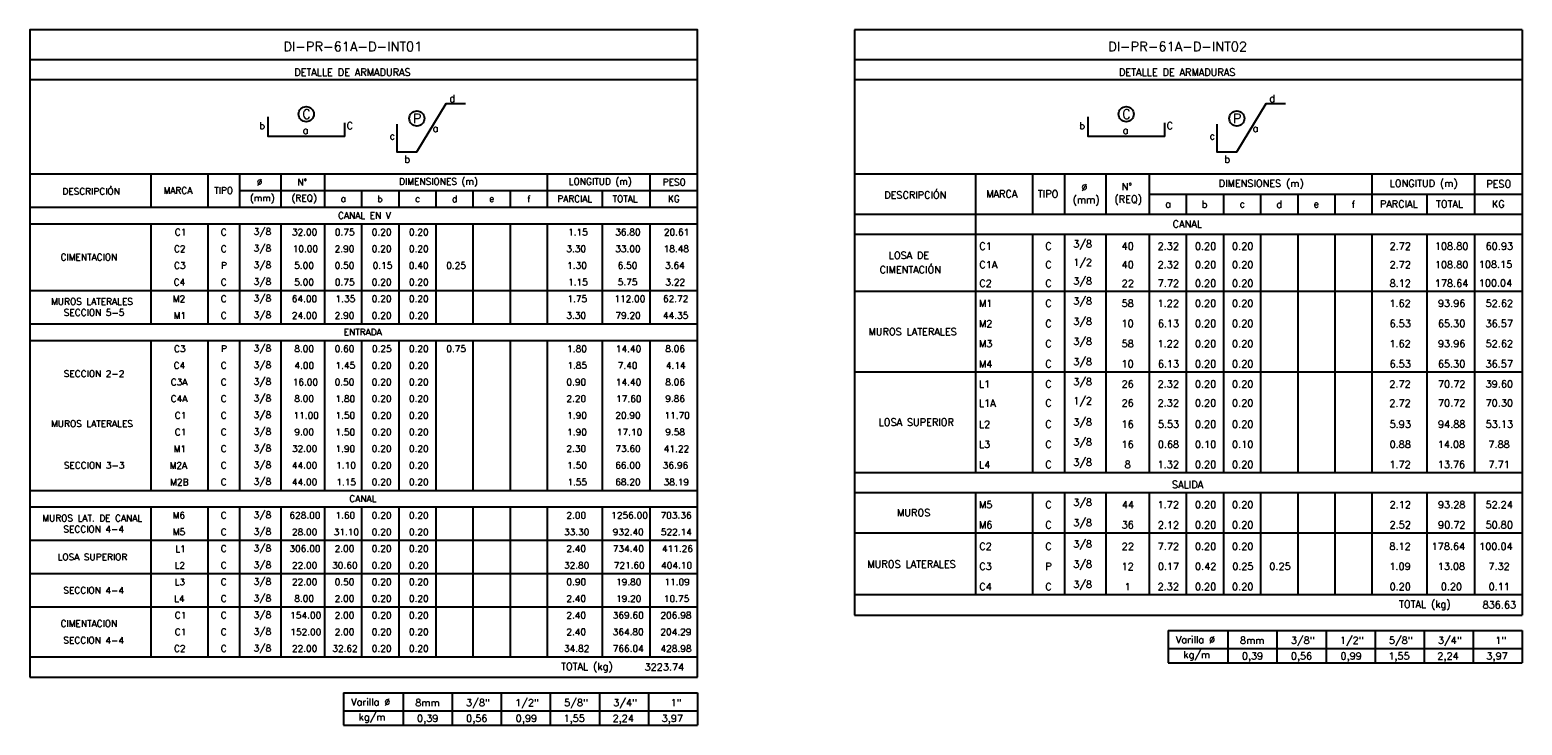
# Model space of a CAD drawing. Header units: metres. Extents: x -260 to 410, y 23 to 160.
# Tile 1 of 15: x -260 to -203, y 52 to 78. Entities that reach past the tile are written whole.
import ezdxf
from ezdxf.enums import TextEntityAlignment as Align

# ---------------------------------------------------------------- set-up
doc = ezdxf.new("R2010")
doc.units = ezdxf.units.M
for name, color, linetype in [('XREF-SE-CUADROS DE DESPIECE - HUAURA_PQT4$0$21', 3, 'Continuous'), ('XREF-SE-CUADROS DE DESPIECE - HUAURA_PQT4$0$21C', 3, 'Continuous'), ('XREF-SE-CUADROS DE DESPIECE - HUAURA_PQT4$0$23', 2, 'Continuous'), ('XREF-SE-CUADROS DE DESPIECE - HUAURA_PQT4$0$S-ANNO-TEXT', 7, 'Continuous'), ('XREF-SE-CUADROS DE DESPIECE - HUAURA_PQT4$0$S-LNWK-0006', 1, 'Continuous')]:
    doc.layers.add(name, color=color, linetype=linetype)
doc.styles.add('XREF-SE-CUADROS DE DESPIECE - HUAURA_PQT4$0$TEGEPSA 100', font='romans.shx')

# ---------------------------------------------------------------- blocks, each defined once
blk = doc.blocks.new('XREF-SE-CUADROS DE DESPIECE - HUAURA_PQT4')
at = {"color": 3}
for p, q in [((-223.826, 72.91), (-223.826, 71.379)), ((-221.66, 72.91), (-221.66, 71.379)), ((-220.447, 72.91), (-220.447, 71.379)), ((-218.877, 72.91), (-218.877, 71.379)), ((-217.227, 72.91), (-217.227, 71.379)), ((-208.761, 72.91), (-208.761, 71.379)), ((-204.865, 72.91), (-204.865, 71.379)), ((-217.227, 72.14), (-203.057, 72.14)), ((-215.816, 72.14), (-215.816, 71.379)), ((-214.405, 72.14), (-214.405, 71.379)), ((-212.994, 72.14), (-212.994, 71.379)), ((-211.583, 72.14), (-211.583, 71.379)), ((-210.172, 72.14), (-210.172, 71.379)), ((-206.674, 72.14), (-206.674, 71.379)), ((-228.416, 71.379), (-203.057, 71.379)), ((-223.826, 71.379), (-223.826, 61.551)), ((-228.416, 70.617), (-203.057, 70.617)), ((-221.66, 70.617), (-221.66, 61.551)), ((-220.447, 70.617), (-220.447, 61.551)), ((-218.877, 70.617), (-218.877, 61.551)), ((-217.227, 70.617), (-217.227, 61.551)), ((-215.816, 70.617), (-215.816, 61.551)), ((-214.405, 70.617), (-214.405, 61.551)), ((-212.994, 70.617), (-212.994, 61.551)), ((-211.583, 70.617), (-211.583, 61.551)), ((-210.172, 70.617), (-210.172, 61.551)), ((-208.761, 70.617), (-208.761, 61.551)), ((-206.674, 70.617), (-206.674, 64.61)), ((-204.865, 70.617), (-204.865, 61.551)), ((-228.416, 68.441), (-203.057, 68.441)), ((-228.416, 65.377), (-203.057, 65.377)), ((-206.674, 64.61), (-206.674, 61.551)), ((-228.416, 61.551), (-223.826, 61.551)), ((-223.826, 61.551), (-203.057, 61.551)), ((-228.416, 60.789), (-203.057, 60.789)), ((-223.826, 60.789), (-223.826, 56.911)), ((-221.66, 60.789), (-221.66, 56.911)), ((-220.447, 60.789), (-220.447, 56.911)), ((-218.877, 60.789), (-218.877, 56.911)), ((-217.227, 60.789), (-217.227, 56.911)), ((-215.816, 60.789), (-215.816, 56.911)), ((-214.405, 60.789), (-214.405, 56.911)), ((-212.994, 60.789), (-212.994, 56.911)), ((-211.583, 60.789), (-211.583, 56.911)), ((-210.172, 60.789), (-210.172, 56.911)), ((-208.761, 60.789), (-208.761, 56.911)), ((-206.674, 60.789), (-206.674, 56.911)), ((-204.865, 60.789), (-204.865, 56.911)), ((-228.416, 59.257), (-203.057, 59.257)), ((-228.416, 56.911), (-203.057, 56.911))]:
    blk.add_line(p, q, dxfattribs=at)
at = {"layer": 'XREF-SE-CUADROS DE DESPIECE - HUAURA_PQT4$0$21'}
for p, q in [((-255.157, 72.91), (-255.157, 71.643)), ((-252.99, 72.91), (-252.99, 71.643)), ((-251.778, 72.91), (-251.778, 71.643)), ((-250.208, 72.91), (-250.208, 71.643)), ((-248.558, 72.91), (-248.558, 71.643)), ((-240.091, 72.91), (-240.091, 71.643)), ((-236.196, 72.91), (-236.196, 71.643)), ((-251.778, 72.276), (-234.387, 72.276)), ((-247.147, 72.276), (-247.147, 71.643)), ((-245.736, 72.276), (-245.736, 71.643)), ((-244.325, 72.276), (-244.325, 71.643)), ((-242.914, 72.276), (-242.914, 71.643)), ((-241.502, 72.276), (-241.502, 71.643)), ((-238.005, 72.276), (-238.005, 71.643)), ((-259.747, 71.643), (-234.387, 71.643)), ((-259.747, 71.01), (-234.387, 71.01)), ((-255.157, 71.01), (-255.157, 67.21)), ((-252.99, 71.01), (-252.99, 67.21)), ((-251.778, 71.01), (-251.778, 67.21)), ((-250.208, 71.01), (-250.208, 67.21)), ((-248.558, 71.01), (-248.558, 67.21)), ((-247.147, 71.01), (-247.147, 67.21)), ((-245.736, 71.01), (-245.736, 67.21)), ((-244.325, 71.01), (-244.325, 67.21)), ((-242.914, 71.01), (-242.914, 67.21)), ((-241.502, 71.01), (-241.502, 67.21)), ((-240.091, 71.01), (-240.091, 67.21)), ((-238.005, 71.01), (-238.005, 67.21)), ((-236.196, 71.01), (-236.196, 67.21)), ((-259.747, 68.476), (-234.387, 68.476)), ((-259.747, 67.21), (-234.387, 67.21)), ((-259.747, 66.576), (-234.387, 66.576)), ((-255.157, 66.576), (-255.157, 60.876)), ((-252.99, 66.576), (-252.99, 60.876)), ((-251.778, 66.576), (-251.778, 60.876)), ((-250.208, 66.576), (-250.208, 60.876)), ((-248.558, 66.576), (-248.558, 60.876)), ((-247.147, 66.576), (-247.147, 60.876)), ((-245.736, 66.576), (-245.736, 60.876)), ((-244.325, 66.576), (-244.325, 60.876)), ((-242.914, 66.576), (-242.914, 60.876)), ((-241.502, 66.576), (-241.502, 60.876)), ((-240.091, 66.576), (-240.091, 60.876)), ((-238.005, 66.576), (-238.005, 60.876)), ((-236.196, 66.576), (-236.196, 60.876)), ((-259.747, 60.876), (-234.387, 60.876)), ((-259.747, 60.243), (-234.387, 60.243)), ((-255.157, 60.243), (-255.157, 54.543)), ((-252.99, 60.243), (-252.99, 54.543)), ((-251.778, 60.243), (-251.778, 54.543)), ((-250.208, 60.243), (-250.208, 54.543)), ((-248.558, 60.243), (-248.558, 54.543)), ((-247.147, 60.243), (-247.147, 54.543)), ((-245.736, 60.243), (-245.736, 54.543)), ((-244.325, 60.243), (-244.325, 54.543)), ((-242.914, 60.243), (-242.914, 54.543)), ((-241.502, 60.243), (-241.502, 54.543)), ((-240.091, 60.243), (-240.091, 54.543)), ((-238.005, 60.243), (-238.005, 54.543)), ((-236.196, 60.243), (-236.196, 54.543)), ((-259.747, 58.976), (-234.387, 58.976)), ((-259.747, 57.71), (-234.387, 57.71)), ((-259.747, 56.443), (-234.387, 56.443)), ((-214.233, 55.546), (-214.233, 54.318)), ((-212.37, 55.546), (-212.37, 54.318)), ((-210.507, 55.546), (-210.507, 54.318)), ((-208.645, 55.546), (-208.645, 54.318)), ((-206.782, 55.546), (-206.782, 54.318)), ((-204.919, 55.546), (-204.919, 54.318)), ((-259.747, 54.543), (-234.387, 54.543)), ((-216.498, 54.858), (-203.057, 54.858)), ((-245.563, 53.178), (-245.563, 51.95)), ((-243.701, 53.178), (-243.701, 51.95)), ((-241.838, 53.178), (-241.838, 51.95)), ((-239.975, 53.178), (-239.975, 51.95)), ((-238.113, 53.178), (-238.113, 51.95)), ((-236.25, 53.178), (-236.25, 51.95)), ((-247.829, 52.49), (-234.387, 52.49))]:
    blk.add_line(p, q, dxfattribs=at)
at = {"layer": 'XREF-SE-CUADROS DE DESPIECE - HUAURA_PQT4$0$21C'}
for centre in [(-249.247, 75.177), (-218.098, 75.177), (-245.044, 75.012), (-213.895, 75.012)]:
    blk.add_circle(centre, 0.288, dxfattribs=at)
at = {"layer": 'XREF-SE-CUADROS DE DESPIECE - HUAURA_PQT4$0$23'}
for p, q in [((-228.416, 78.38), (-228.416, 56.137)), ((-203.057, 78.38), (-203.057, 56.137)), ((-259.747, 72.91), (-234.387, 72.91)), ((-228.416, 72.91), (-203.057, 72.91)), ((-228.416, 56.137), (-203.057, 56.137)), ((-216.498, 55.546), (-216.498, 54.318)), ((-216.498, 55.546), (-203.057, 55.546)), ((-216.498, 55.546), (-216.498, 54.318)), ((-203.057, 55.546), (-203.057, 54.318)), ((-216.498, 54.318), (-203.057, 54.318)), ((-259.747, 53.769), (-234.387, 53.769)), ((-247.829, 53.178), (-247.829, 51.95)), ((-247.829, 53.178), (-234.387, 53.178)), ((-247.829, 53.178), (-247.829, 51.95)), ((-234.387, 53.178), (-234.387, 51.95)), ((-247.829, 51.95), (-234.387, 51.95))]:
    blk.add_line(p, q, dxfattribs=at)
for points in [[(-234.387, 53.769), (-234.387, 78.38), (-259.747, 78.38), (-259.747, 53.769)], [(-203.057, 78.38), (-228.416, 78.38)], [(-234.387, 77.244), (-259.747, 77.244)], [(-203.057, 77.244), (-228.416, 77.244)], [(-234.387, 76.474), (-259.747, 76.474)], [(-203.057, 76.474), (-228.416, 76.474)]]:
    blk.add_lwpolyline(points, dxfattribs=at)
at = {"layer": 'XREF-SE-CUADROS DE DESPIECE - HUAURA_PQT4$0$S-LNWK-0006', "flags": 128}
for points in [[(-243.196, 75.568), (-243.949, 75.568), (-245.054, 73.731), (-245.791, 73.731), (-245.791, 74.798)], [(-212.047, 75.568), (-212.8, 75.568), (-213.905, 73.731), (-214.642, 73.731), (-214.642, 74.798)]]:
    blk.add_lwpolyline(points, dxfattribs=at)
at = {"layer": 'XREF-SE-CUADROS DE DESPIECE - HUAURA_PQT4$0$S-LNWK-0006'}
for points in [[(-247.789, 74.848), (-247.789, 74.338, -0.414214), (-247.803, 74.325), (-250.699, 74.325), (-250.699, 75.076)], [(-216.64, 74.848), (-216.64, 74.338, -0.414214), (-216.654, 74.325), (-219.549, 74.325), (-219.549, 75.076)]]:
    blk.add_lwpolyline(points, format="xyb", dxfattribs=at)
at = {"style": 'XREF-SE-CUADROS DE DESPIECE - HUAURA_PQT4$0$TEGEPSA 100'}
for s, height, p in [('Ø', 0.25, (-251.127, 72.468)), ('N°', 0.25, (-249.582, 72.468)), ('DIMENSIONES (m)', 0.25, (-245.72, 72.494)), ('LONGITUD (m)', 0.25, (-239.274, 72.494)), ('PESO', 0.25, (-235.709, 72.468)), ('N°', 0.27, (-218.269, 72.282)), ('DIMENSIONES (m)', 0.27, (-214.583, 72.413)), ('LONGITUD (m)', 0.27, (-208.09, 72.413)), ('PESO', 0.27, (-204.421, 72.391)), ('DESCRIPCIÓN', 0.25, (-258.512, 72.116)), ('MARCA', 0.25, (-254.668, 72.151)), ('TIPO', 0.25, (-252.745, 72.151)), ('(mm)', 0.25, (-251.387, 71.863)), ('(REQ)', 0.25, (-249.807, 71.861)), ('a', 0.25, (-247.938, 71.837)), ('b', 0.25, (-246.548, 71.83)), ('c', 0.25, (-245.111, 71.837)), ('d', 0.25, (-243.713, 71.83)), ('e', 0.25, (-242.298, 71.837)), ('f', 0.25, (-240.853, 71.826)), ('PARCIAL', 0.25, (-239.711, 71.835)), ('TOTAL', 0.25, (-237.611, 71.835)), ('KG', 0.25, (-235.508, 71.835)), ('DESCRIPCIÓN', 0.27, (-227.291, 71.971)), ('MARCA', 0.27, (-223.414, 72.01)), ('TIPO', 0.27, (-221.453, 72.01)), ('(mm)', 0.27, (-220.131, 71.785)), ('Ø', 0.27, (-219.803, 72.259)), ('(REQ)', 0.27, (-218.544, 71.808)), ('a', 0.27, (-216.618, 71.626)), ('b', 0.27, (-215.229, 71.617)), ('c', 0.27, (-213.792, 71.626)), ('d', 0.27, (-212.394, 71.617)), ('e', 0.27, (-210.983, 71.626)), ('f', 0.27, (-209.537, 71.615)), ('PARCIAL', 0.27, (-208.461, 71.625)), ('TOTAL', 0.27, (-206.33, 71.625)), ('KG', 0.27, (-204.208, 71.625)), ('C1', 0.25, (-254.24, 70.567)), ('C', 0.25, (-252.493, 70.568)), ('3/8', 0.25, (-251.243, 70.587)), ('32.00', 0.25, (-249.792, 70.568)), ('0.75', 0.25, (-248.16, 70.568)), ('0.20', 0.25, (-246.757, 70.568)), ('0.20', 0.25, (-245.346, 70.568)), ('1.15', 0.25, (-239.301, 70.567)), ('36.80', 0.25, (-237.51, 70.568)), ('20.61', 0.25, (-235.661, 70.567)), ('C1', 0.27, (-223.677, 70.023)), ('C', 0.27, (-221.171, 70.023)), (' 3/8', 0.27, (-220.297, 70.11)), ('40', 0.27, (-218.27, 70.023)), ('2.32', 0.27, (-216.905, 70.023)), ('0.20', 0.27, (-215.488, 70.023)), ('0.20', 0.27, (-214.077, 70.023)), ('2.72', 0.27, (-208.094, 70.023)), ('108.80', 0.27, (-206.372, 70.023)), ('60.93', 0.27, (-204.444, 70.023)), ('CIMENTACION', 0.25, (-258.579, 69.618)), ('C2', 0.25, (-254.273, 69.935)), ('C', 0.25, (-252.493, 69.935)), ('3/8', 0.25, (-251.243, 69.953)), ('10.00', 0.25, (-249.761, 69.934)), ('2.90', 0.25, (-248.168, 69.935)), ('0.20', 0.25, (-246.757, 69.935)), ('0.20', 0.25, (-245.346, 69.935)), ('3.30', 0.25, (-239.365, 69.935)), ('33.00', 0.25, (-237.51, 69.935)), ('18.48', 0.25, (-235.672, 69.934)), ('LOSA DE', 0.27, (-227.12, 69.678)), ('C3', 0.25, (-254.271, 69.301)), ('P', 0.25, (-252.486, 69.301)), ('3/8', 0.25, (-251.243, 69.32)), ('5.00', 0.25, (-249.704, 69.301)), ('0.50', 0.25, (-248.168, 69.301)), ('0.15', 0.25, (-246.724, 69.301)), ('0.40', 0.25, (-245.349, 69.301)), ('0.25', 0.25, (-243.93, 69.301)), ('1.30', 0.25, (-239.334, 69.301)), ('6.50', 0.25, (-237.418, 69.301)), ('3.64', 0.25, (-235.617, 69.301)), ('CIMENTACIÓN', 0.27, (-227.462, 69.133)), ('C1A', 0.27, (-223.677, 69.319)), ('C', 0.27, (-221.171, 69.319)), (' 1/2', 0.27, (-220.297, 69.406)), ('40', 0.27, (-218.27, 69.32)), ('2.32', 0.27, (-216.905, 69.32)), ('0.20', 0.27, (-215.488, 69.32)), ('0.20', 0.27, (-214.077, 69.32)), ('2.72', 0.27, (-208.094, 69.32)), ('108.80', 0.27, (-206.372, 69.32)), ('108.15', 0.27, (-204.706, 69.33)), ('C4', 0.25, (-254.285, 68.668)), ('C', 0.25, (-252.493, 68.668)), ('3/8', 0.25, (-251.243, 68.687)), ('5.00', 0.25, (-249.704, 68.668)), ('0.75', 0.25, (-248.16, 68.668)), ('0.20', 0.25, (-246.757, 68.668)), ('0.20', 0.25, (-245.346, 68.668)), ('1.15', 0.25, (-239.301, 68.667)), ('5.75', 0.25, (-237.414, 68.67)), ('3.22', 0.25, (-235.604, 68.668)), ('C2', 0.27, (-223.677, 68.613)), ('C', 0.27, (-221.171, 68.613)), (' 3/8', 0.27, (-220.297, 68.701)), ('22', 0.27, (-218.268, 68.61)), ('7.72', 0.27, (-216.9, 68.614)), ('0.20', 0.27, (-215.488, 68.614)), ('0.20', 0.27, (-214.077, 68.614)), ('8.12', 0.27, (-208.095, 68.614)), ('178.64', 0.27, (-206.374, 68.614)), ('100.04', 0.27, (-204.706, 68.625)), ('MUROS LATERALES', 0.25, (-258.94, 67.929)), ('M2', 0.25, (-254.317, 68.033)), ('C', 0.25, (-252.493, 68.035)), ('3/8', 0.25, (-251.243, 68.053)), ('64.00', 0.25, (-249.796, 68.035)), ('1.35', 0.25, (-248.134, 68.034)), ('0.20', 0.25, (-246.757, 68.035)), ('0.20', 0.25, (-245.346, 68.035)), ('1.75', 0.25, (-239.326, 68.034)), ('112.00', 0.25, (-237.542, 68.034)), ('62.72', 0.25, (-235.694, 68.035)), ('M1', 0.27, (-223.693, 67.845)), ('C', 0.27, (-221.171, 67.847)), (' 3/8', 0.27, (-220.297, 67.935)), ('58', 0.27, (-218.27, 67.848)), ('1.22', 0.27, (-216.905, 67.846)), ('0.20', 0.27, (-215.488, 67.848)), ('0.20', 0.27, (-214.077, 67.848)), ('1.62', 0.27, (-208.1, 67.848)), ('93.96', 0.27, (-206.255, 67.848)), ('52.62', 0.27, (-204.445, 67.848)), ('SECCION 5-5', 0.25, (-258.457, 67.508)), ('M1', 0.25, (-254.284, 67.399)), ('C', 0.25, (-252.493, 67.401)), ('3/8', 0.25, (-251.243, 67.42)), ('24.00', 0.25, (-249.793, 67.401)), ('2.90', 0.25, (-248.168, 67.401)), ('0.20', 0.25, (-246.757, 67.401)), ('0.20', 0.25, (-245.346, 67.401)), ('3.30', 0.25, (-239.365, 67.401)), ('79.20', 0.25, (-237.503, 67.401)), ('44.35', 0.25, (-235.696, 67.401)), ('MUROS LATERALES', 0.27, (-227.888, 66.774)), ('M2', 0.27, (-223.693, 67.079)), ('C', 0.27, (-221.171, 67.081)), (' 3/8', 0.27, (-220.297, 67.168)), ('10', 0.27, (-218.279, 67.082)), ('6.13', 0.27, (-216.897, 67.082)), ('0.20', 0.27, (-215.488, 67.082)), ('0.20', 0.27, (-214.077, 67.082)), ('6.53', 0.27, (-208.093, 67.082)), ('65.30', 0.27, (-206.258, 67.082)), ('36.57', 0.27, (-204.447, 67.082)), ('C3', 0.25, (-254.271, 66.135)), ('P', 0.25, (-252.486, 66.135)), ('3/8', 0.25, (-251.243, 66.153)), ('8.00', 0.25, (-249.7, 66.135)), ('0.60', 0.25, (-248.168, 66.135)), ('0.25', 0.25, (-246.752, 66.135)), ('0.20', 0.25, (-245.346, 66.135)), ('0.75', 0.25, (-243.927, 66.135)), ('1.80', 0.25, (-239.334, 66.134)), ('14.40', 0.25, (-237.484, 66.134)), ('8.06', 0.25, (-235.609, 66.135)), ('M3', 0.27, (-223.693, 66.316)), ('C', 0.27, (-221.171, 66.315)), (' 3/8', 0.27, (-220.297, 66.402)), ('58', 0.27, (-218.27, 66.316)), ('1.22', 0.27, (-216.905, 66.313)), ('0.20', 0.27, (-215.488, 66.316)), ('0.20', 0.27, (-214.077, 66.316)), ('1.62', 0.27, (-208.1, 66.316)), ('93.96', 0.27, (-206.255, 66.316)), ('52.62', 0.27, (-204.445, 66.316)), ('3/8', 0.25, (-251.243, 65.52)), ('M4', 0.27, (-223.693, 65.547)), ('C', 0.27, (-221.171, 65.549)), (' 3/8', 0.27, (-220.297, 65.636)), ('10', 0.27, (-218.279, 65.549)), ('6.13', 0.27, (-216.897, 65.549)), ('0.20', 0.27, (-215.488, 65.549)), ('0.20', 0.27, (-214.077, 65.549)), ('6.53', 0.27, (-208.093, 65.549)), ('65.30', 0.27, (-206.258, 65.549)), ('36.57', 0.27, (-204.447, 65.549)), ('SECCION 2-2', 0.25, (-258.458, 65.185)), ('C4', 0.25, (-254.285, 65.501)), ('C', 0.25, (-252.493, 65.501)), ('4.00', 0.25, (-249.697, 65.501)), ('1.45', 0.25, (-248.137, 65.501)), ('0.20', 0.25, (-246.757, 65.501)), ('0.20', 0.25, (-245.346, 65.501)), ('1.85', 0.25, (-239.329, 65.501)), ('7.40', 0.25, (-237.414, 65.501)), ('4.14', 0.25, (-235.586, 65.5)), ('C3A', 0.25, (-254.393, 64.868)), ('C', 0.25, (-252.493, 64.868)), ('3/8', 0.25, (-251.243, 64.887)), ('16.00', 0.25, (-249.761, 64.867)), ('0.50', 0.25, (-248.168, 64.868)), ('0.20', 0.25, (-246.757, 64.868)), ('0.20', 0.25, (-245.346, 64.868)), ('0.90', 0.25, (-239.363, 64.868)), ('14.40', 0.25, (-237.484, 64.867)), ('8.06', 0.25, (-235.609, 64.868)), ('L1', 0.27, (-223.693, 64.779)), ('C', 0.27, (-221.171, 64.783)), (' 3/8', 0.27, (-220.297, 64.87)), ('26', 0.27, (-218.272, 64.783)), ('2.32', 0.27, (-216.905, 64.783)), ('0.20', 0.27, (-215.488, 64.783)), ('0.20', 0.27, (-214.077, 64.783)), ('2.72', 0.27, (-208.1, 64.781)), ('70.72', 0.27, (-206.254, 64.783)), ('39.60', 0.27, (-204.445, 64.783)), ('C4A', 0.25, (-254.396, 64.235)), ('C', 0.25, (-252.493, 64.235)), ('3/8', 0.25, (-251.243, 64.253)), ('8.00', 0.25, (-249.7, 64.235)), ('1.80', 0.25, (-248.139, 64.234)), ('0.20', 0.25, (-246.757, 64.235)), ('0.20', 0.25, (-245.346, 64.235)), ('2.20', 0.25, (-239.364, 64.235)), ('17.60', 0.25, (-237.476, 64.234)), ('9.86', 0.25, (-235.609, 64.235)), ('L1A', 0.27, (-223.693, 64.054)), ('C', 0.27, (-221.171, 64.057)), (' 1/2', 0.27, (-220.297, 64.144)), ('26', 0.27, (-218.272, 64.058)), ('2.32', 0.27, (-216.905, 64.058)), ('0.20', 0.27, (-215.488, 64.058)), ('0.20', 0.27, (-214.077, 64.058)), ('2.72', 0.27, (-208.1, 64.056)), ('70.72', 0.27, (-206.254, 64.058)), ('70.30', 0.27, (-204.445, 64.058)), ('MUROS LATERALES', 0.25, (-258.94, 63.285)), ('C1', 0.25, (-254.24, 63.601)), ('C', 0.25, (-252.493, 63.601)), ('3/8', 0.25, (-251.243, 63.62)), ('11.00', 0.25, (-249.733, 63.601)), ('1.50', 0.25, (-248.139, 63.601)), ('0.20', 0.25, (-246.757, 63.601)), ('0.20', 0.25, (-245.346, 63.601)), ('1.90', 0.25, (-239.334, 63.601)), ('20.90', 0.25, (-237.508, 63.601)), ('11.70', 0.25, (-235.639, 63.601)), ('LOSA SUPERIOR', 0.27, (-227.503, 63.332)), ('L2', 0.27, (-223.693, 63.252)), ('C', 0.27, (-221.171, 63.256)), (' 3/8', 0.27, (-220.297, 63.343)), ('16', 0.27, (-218.278, 63.256)), ('5.53', 0.27, (-216.897, 63.256)), ('0.20', 0.27, (-215.488, 63.256)), ('0.20', 0.27, (-214.077, 63.256)), ('5.93', 0.27, (-208.092, 63.256)), ('94.88', 0.27, (-206.254, 63.256)), ('53.13', 0.27, (-204.443, 63.256)), ('C1', 0.25, (-254.24, 62.967)), ('C', 0.25, (-252.493, 62.968)), ('3/8', 0.25, (-251.243, 62.987)), ('9.00', 0.25, (-249.699, 62.968)), ('1.50', 0.25, (-248.139, 62.967)), ('0.20', 0.25, (-246.757, 62.968)), ('0.20', 0.25, (-245.346, 62.968)), ('1.90', 0.25, (-239.334, 62.967)), ('17.10', 0.25, (-237.447, 62.967)), ('9.58', 0.25, (-235.607, 62.968)), ('M1', 0.25, (-254.284, 62.332)), ('C', 0.25, (-252.493, 62.335)), ('3/8', 0.25, (-251.243, 62.353)), ('32.00', 0.25, (-249.792, 62.335)), ('1.90', 0.25, (-248.139, 62.334)), ('0.20', 0.25, (-246.757, 62.335)), ('0.20', 0.25, (-245.346, 62.335)), ('2.30', 0.25, (-239.364, 62.335)), ('73.60', 0.25, (-237.503, 62.335)), ('41.22', 0.25, (-235.665, 62.333)), ('L3', 0.27, (-223.693, 62.49)), ('C', 0.27, (-221.171, 62.489)), (' 3/8', 0.27, (-220.297, 62.577)), ('16', 0.27, (-218.278, 62.49)), ('0.68', 0.27, (-216.898, 62.49)), ('0.10', 0.27, (-215.488, 62.49)), ('0.10', 0.27, (-214.077, 62.49)), ('0.88', 0.27, (-208.093, 62.49)), ('14.08', 0.27, (-206.264, 62.49)), ('7.88', 0.27, (-204.34, 62.49)), ('SECCION 3-3', 0.25, (-258.456, 61.701)), ('M2A', 0.25, (-254.437, 61.699)), ('C', 0.25, (-252.493, 61.701)), ('3/8', 0.25, (-251.243, 61.72)), ('44.00', 0.25, (-249.792, 61.701)), ('1.10', 0.25, (-248.111, 61.701)), ('0.20', 0.25, (-246.757, 61.701)), ('0.20', 0.25, (-245.346, 61.701)), ('1.50', 0.25, (-239.334, 61.701)), ('66.00', 0.25, (-237.51, 61.701)), ('36.96', 0.25, (-235.702, 61.701)), ('L4', 0.27, (-223.693, 61.721)), ('C', 0.27, (-221.171, 61.723)), (' 3/8', 0.27, (-220.297, 61.811)), ('8', 0.27, (-218.16, 61.724)), ('1.32', 0.27, (-216.905, 61.724)), ('0.20', 0.27, (-215.488, 61.724)), ('0.20', 0.27, (-214.077, 61.724)), ('1.72', 0.27, (-208.1, 61.722)), ('13.76', 0.27, (-206.264, 61.724)), ('7.71', 0.27, (-204.337, 61.722)), ('M2B', 0.25, (-254.417, 61.066)), ('C', 0.25, (-252.493, 61.068)), ('3/8', 0.25, (-251.243, 61.087)), ('44.00', 0.25, (-249.792, 61.068)), ('1.15', 0.25, (-248.106, 61.067)), ('0.20', 0.25, (-246.757, 61.068)), ('0.20', 0.25, (-245.346, 61.068)), ('1.55', 0.25, (-239.329, 61.067)), ('68.20', 0.25, (-237.51, 61.068)), ('38.19', 0.25, (-235.672, 61.067)), ('MUROS', 0.27, (-226.803, 59.889)), ('M5', 0.27, (-223.693, 60.196)), ('C', 0.27, (-221.171, 60.195)), (' 3/8', 0.27, (-220.297, 60.283)), ('44', 0.27, (-218.267, 60.193)), ('1.72', 0.27, (-216.905, 60.194)), ('0.20', 0.27, (-215.488, 60.196)), ('0.20', 0.27, (-214.077, 60.196)), ('2.12', 0.27, (-208.094, 60.194)), ('93.28', 0.27, (-206.254, 60.196)), ('52.24', 0.27, (-204.45, 60.196)), ('MUROS LAT. DE CANAL', 0.25, (-259.274, 59.695)), ('SECCION 4-4', 0.25, (-258.473, 59.274)), ('M6', 0.25, (-254.323, 59.801)), ('C', 0.25, (-252.493, 59.801)), ('3/8', 0.25, (-251.243, 59.82)), ('628.00', 0.25, (-249.885, 59.801)), ('1.60', 0.25, (-248.139, 59.801)), ('0.20', 0.25, (-246.757, 59.801)), ('0.20', 0.25, (-245.346, 59.801)), ('2.00', 0.25, (-239.364, 59.801)), ('1256.00', 0.25, (-237.662, 59.801)), ('703.36', 0.25, (-235.787, 59.801)), ('M6', 0.27, (-223.693, 59.43)), ('C', 0.27, (-221.171, 59.429)), (' 3/8', 0.27, (-220.297, 59.516)), ('36', 0.27, (-218.27, 59.43)), ('2.12', 0.27, (-216.899, 59.428)), ('0.20', 0.27, (-215.488, 59.43)), ('0.20', 0.27, (-214.077, 59.43)), ('2.52', 0.27, (-208.094, 59.43)), ('90.72', 0.27, (-206.251, 59.43)), ('50.80', 0.27, (-204.449, 59.43)), ('M5', 0.25, (-254.317, 59.17)), ('C', 0.25, (-252.493, 59.168)), ('3/8', 0.25, (-251.243, 59.187)), ('28.00', 0.25, (-249.791, 59.168)), ('31.10', 0.25, (-248.205, 59.167)), ('0.20', 0.25, (-246.757, 59.168)), ('0.20', 0.25, (-245.346, 59.168)), ('33.30', 0.25, (-239.457, 59.168)), ('932.40', 0.25, (-237.603, 59.168)), ('522.14', 0.25, (-235.776, 59.167)), (' 3/8', 0.27, (-220.297, 58.703)), ('LOSA SUPERIOR', 0.25, (-258.692, 58.218)), ('L1', 0.25, (-254.217, 58.532)), ('C', 0.25, (-252.493, 58.535)), ('3/8', 0.25, (-251.243, 58.553)), ('306.00', 0.25, (-249.884, 58.535)), ('2.00', 0.25, (-248.168, 58.535)), ('0.20', 0.25, (-246.757, 58.535)), ('0.20', 0.25, (-245.346, 58.535)), ('2.40', 0.25, (-239.366, 58.535)), ('734.40', 0.25, (-237.6, 58.535)), ('411.26', 0.25, (-235.734, 58.534)), ('C2', 0.27, (-223.677, 58.615)), ('C', 0.27, (-221.171, 58.615)), ('22', 0.27, (-218.268, 58.612)), ('7.72', 0.27, (-216.902, 58.616)), ('0.20', 0.27, (-215.488, 58.616)), ('0.20', 0.27, (-214.077, 58.616)), ('8.12', 0.27, (-208.098, 58.616)), ('178.64', 0.27, (-206.495, 58.616)), ('100.04', 0.27, (-204.69, 58.616)), ('L2', 0.25, (-254.25, 57.899)), ('C', 0.25, (-252.493, 57.901)), ('3/8', 0.25, (-251.243, 57.92)), ('22.00', 0.25, (-249.791, 57.901)), ('30.60', 0.25, (-248.262, 57.901)), ('0.20', 0.25, (-246.757, 57.901)), ('0.20', 0.25, (-245.346, 57.901)), ('32.80', 0.25, (-239.457, 57.901)), ('721.60', 0.25, (-237.566, 57.901)), ('404.10', 0.25, (-235.765, 57.901)), ('MUROS LATERALES', 0.27, (-227.93, 57.935)), ('C3', 0.27, (-223.677, 57.85)), ('P', 0.27, (-221.172, 57.847)), (' 3/8', 0.27, (-220.297, 57.936)), ('12', 0.27, (-218.274, 57.846)), ('0.17', 0.27, (-216.897, 57.85)), ('0.42', 0.27, (-215.483, 57.85)), ('0.25', 0.27, (-214.072, 57.85)), ('0.25', 0.27, (-212.661, 57.85)), ('1.09', 0.27, (-208.102, 57.85)), ('13.08', 0.27, (-206.264, 57.85)), ('7.32', 0.27, (-204.337, 57.85)), ('L3', 0.25, (-254.249, 57.268)), ('C', 0.25, (-252.493, 57.268)), ('3/8', 0.25, (-251.243, 57.287)), ('22.00', 0.25, (-249.791, 57.268)), ('0.50', 0.25, (-248.168, 57.268)), ('0.20', 0.25, (-246.757, 57.268)), ('0.20', 0.25, (-245.346, 57.268)), ('0.90', 0.25, (-239.363, 57.268)), ('19.80', 0.25, (-237.478, 57.267)), ('11.09', 0.25, (-235.641, 57.267)), ('C4', 0.27, (-223.677, 57.083)), ('C', 0.27, (-221.171, 57.083)), (' 3/8', 0.27, (-220.297, 57.17)), ('1', 0.27, (-218.159, 57.081)), ('2.32', 0.27, (-216.905, 57.084)), ('0.20', 0.27, (-215.488, 57.084)), ('0.20', 0.27, (-214.077, 57.084)), ('0.20', 0.27, (-208.094, 57.084)), ('0.20', 0.27, (-206.147, 57.084)), ('0.11', 0.27, (-204.333, 57.084)), ('SECCION 4-4', 0.25, (-258.473, 56.951)), ('L4', 0.25, (-254.263, 56.635)), ('C', 0.25, (-252.493, 56.635)), ('3/8', 0.25, (-251.243, 56.653)), ('8.00', 0.25, (-249.7, 56.635)), ('2.00', 0.25, (-248.168, 56.635)), ('0.20', 0.25, (-246.757, 56.635)), ('0.20', 0.25, (-245.346, 56.635)), ('2.40', 0.25, (-239.366, 56.635)), ('19.20', 0.25, (-237.478, 56.634)), ('10.75', 0.25, (-235.662, 56.634)), ('C1', 0.25, (-254.24, 56.001)), ('C', 0.25, (-252.493, 56.001)), ('3/8', 0.25, (-251.243, 56.02)), ('154.00', 0.25, (-249.856, 56.001)), ('2.00', 0.25, (-248.168, 56.001)), ('0.20', 0.25, (-246.757, 56.001)), ('0.20', 0.25, (-245.346, 56.001)), ('2.40', 0.25, (-239.366, 56.001)), ('369.60', 0.25, (-237.602, 56.001)), ('206.98', 0.25, (-235.79, 56.001)), ('CIMENTACION', 0.25, (-258.579, 55.685)), ('C1', 0.25, (-254.24, 55.367)), ('C', 0.25, (-252.493, 55.368)), ('3/8', 0.25, (-251.243, 55.387)), ('152.00', 0.25, (-249.853, 55.367)), ('2.00', 0.25, (-248.168, 55.368)), ('0.20', 0.25, (-246.757, 55.368)), ('0.20', 0.25, (-245.346, 55.368)), ('2.40', 0.25, (-239.366, 55.368)), ('364.80', 0.25, (-237.604, 55.368)), ('204.29', 0.25, (-235.793, 55.368)), ('SECCION 4-4', 0.25, (-258.473, 55.051)), ('3/8', 0.25, (-251.243, 54.753)), ('C2', 0.25, (-254.273, 54.735)), ('C', 0.25, (-252.493, 54.735)), ('22.00', 0.25, (-249.791, 54.735)), ('32.62', 0.25, (-248.257, 54.735)), ('0.20', 0.25, (-246.757, 54.735)), ('0.20', 0.25, (-245.346, 54.735)), ('34.82', 0.25, (-239.455, 54.735)), ('766.04', 0.25, (-237.603, 54.735)), ('428.98', 0.25, (-235.789, 54.735))]:
    blk.add_text(s, height=height, dxfattribs=at).set_placement(p)
at = {"layer": 'XREF-SE-CUADROS DE DESPIECE - HUAURA_PQT4$0$23', "style": 'XREF-SE-CUADROS DE DESPIECE - HUAURA_PQT4$0$TEGEPSA 100'}
for s, height, p in [('CANAL EN V', 0.25, (-248.038, 71.201)), ('CANAL', 0.27, (-216.331, 70.863)), ('ENTRADA', 0.25, (-247.829, 66.768)), ('SALIDA', 0.27, (-216.358, 60.962)), ('CANAL', 0.25, (-247.613, 60.435)), ('TOTAL (kg)', 0.27, (-207.735, 56.414)), ('836.63', 0.27, (-204.561, 56.389)), ('TOTAL (kg)', 0.27, (-239.566, 54.046)), ('3223.74 ', 0.27, (-236.395, 54.022))]:
    blk.add_text(s, height=height, dxfattribs=at).set_placement(p)
at = {"layer": 'XREF-SE-CUADROS DE DESPIECE - HUAURA_PQT4$0$S-ANNO-TEXT', "color": 4, "style": 'XREF-SE-CUADROS DE DESPIECE - HUAURA_PQT4$0$TEGEPSA 100'}
for s, p in [('DI-PR-61A-D-INT01', (-250.116, 77.564)), ('DI-PR-61A-D-INT02', (-218.785, 77.564))]:
    blk.add_text(s, height=0.36233, dxfattribs=at).set_placement(p)
at = {"layer": 'XREF-SE-CUADROS DE DESPIECE - HUAURA_PQT4$0$S-ANNO-TEXT', "style": 'XREF-SE-CUADROS DE DESPIECE - HUAURA_PQT4$0$TEGEPSA 100'}
for s, height, p in [('DETALLE DE ARMADURAS', 0.27006, (-249.705, 76.635)), ('DETALLE DE ARMADURAS', 0.27006, (-218.374, 76.635)), ('Varilla %%C', 0.27, (-216.213, 55.062)), ('8mm', 0.27, (-213.773, 55.037)), ('3/8"', 0.27, (-211.845, 55.037)), ('1/2"', 0.27, (-209.982, 55.037)), ('5/8"', 0.27, (-208.12, 55.037)), ('3/4"', 0.27, (-206.257, 55.037)), ('1"', 0.27, (-204.078, 55.037)), ('kg/m', 0.27, (-215.927, 54.492)), ('0,39', 0.27, (-213.706, 54.447)), ('0,56', 0.27, (-211.844, 54.447)), ('0,99', 0.27, (-209.959, 54.447)), ('1,55', 0.27, (-208.141, 54.447)), ('2,24', 0.27, (-206.278, 54.447)), ('3,97', 0.27, (-204.416, 54.447)), ('Varilla %%C', 0.27, (-247.544, 52.695)), ('8mm', 0.27, (-245.104, 52.669)), ('3/8"', 0.27, (-243.176, 52.669)), ('1/2"', 0.27, (-241.313, 52.669)), ('5/8"', 0.27, (-239.45, 52.669)), ('3/4"', 0.27, (-237.588, 52.669)), ('1"', 0.27, (-235.409, 52.669)), ('kg/m', 0.27, (-247.257, 52.124)), ('0,39', 0.27, (-245.037, 52.079)), ('0,56', 0.27, (-243.174, 52.079)), ('0,99', 0.27, (-241.289, 52.079)), ('1,55', 0.27, (-239.472, 52.079)), ('2,24', 0.27, (-237.609, 52.079)), ('3,97', 0.27, (-235.746, 52.079))]:
    blk.add_text(s, height=height, dxfattribs=at).set_placement(p)
for s, p in [('d', (-243.588, 75.636)), ('d', (-212.439, 75.636)), ('b', (-250.814, 74.604)), ('C', (-247.468, 74.604)), ('b', (-219.665, 74.604)), ('C', (-216.319, 74.604)), ('c', (-245.873, 74.214)), ('c', (-214.724, 74.214)), ('b', (-245.298, 73.329)), ('b', (-214.148, 73.329))]:
    blk.add_text(s, height=0.27, dxfattribs=at).set_placement(p, align=Align.RIGHT)
for s, height, p in [('C', 0.362, (-249.234, 74.995)), ('P', 0.362, (-245.031, 74.83)), ('C', 0.362, (-218.084, 74.995)), ('P', 0.362, (-213.881, 74.83)), ('a', 0.27, (-249.27, 74.424)), ('a', 0.27, (-244.334, 74.501)), ('a', 0.27, (-218.121, 74.424)), ('a', 0.27, (-213.185, 74.501))]:
    blk.add_text(s, height=height, dxfattribs=at).set_placement(p, align=Align.CENTER)

msp = doc.modelspace()

# ---------------------------------------------------------------- block references
msp.add_blockref('XREF-SE-CUADROS DE DESPIECE - HUAURA_PQT4', (0, 0))

doc.saveas('drawing.dxf')
